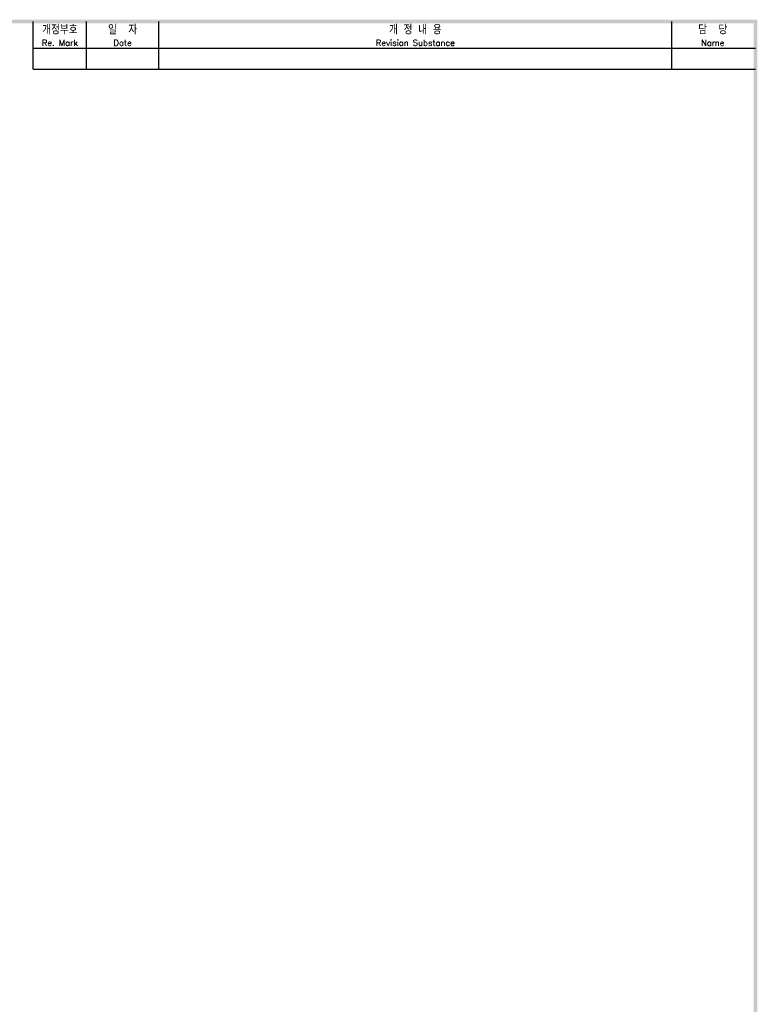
# Model space of a CAD drawing. Extents: x -2068 to 2710, y -907 to 1777.
# Tile 24 of 24: x -177 to 405, y 990 to 1767. Entities that reach past the tile are written whole.
import ezdxf

# ---------------------------------------------------------------- set-up
doc = ezdxf.new("R2010")
doc.units = 0
doc.header["$LTSCALE"] = 3
doc.header["$MEASUREMENT"] = 0
for name, color, linetype in [('di', 3, 'CONTINUOUS'), ('dimtaxt', 3, 'CONTINUOUS'), ('dwg', 7, 'CONTINUOUS'), ('text', 3, 'CONTINUOUS')]:
    doc.layers.add(name, color=color, linetype=linetype)
doc.styles.get("Standard").update_dxf_attribs({"font": 'romans.shx', "height": 4, "bigfont": 'ghs.shx'})

msp = doc.modelspace()

# ---------------------------------------------------------------- linework, layer by layer
at = {"layer": 'dimtaxt'}
for p, q in [((-124.442, 1727.953), (-124.442, 1765.453)), ((-67.442, 1727.953), (-67.442, 1765.453)), ((337.692, 1727.953), (337.692, 1765.453)), ((-166.442, 1744.453), (403.558, 1744.453)), ((-166.442, 1727.953), (403.558, 1727.953))]:
    msp.add_line(p, q, dxfattribs=at)
at = {"layer": 'dwg'}
for points in [[(-2042.942, 1766.953), (-2039.942, 1763.953), (405.058, 1766.953), (402.058, 1763.953)], [(405.058, 1766.953), (402.058, 1763.953), (405.058, 44.953), (402.058, 47.953)]]:
    msp.add_trace(points, dxfattribs=at)
at = {"layer": 'text'}
msp.add_line((-166.442, 1727.953), (-166.442, 1765.453), dxfattribs=at)

# ---------------------------------------------------------------- texts
at = {"layer": 'di', "attachment_point": 5}
for s, insert, char_height, width in [('개정부호\\P{\\H0.72727x;Re. Mark}', (-145.442, 1754.203), 6.6, 42), ('{\\H1.1x;일  자}\\P{\\H0.8x;Date}', (-95.942, 1754.203), 6, 57), ('{\\H1.1x;개 정 내 용\\P\\H0.72727x;Revision Substance}', (135.125, 1754.203), 6, 405.13403), ('담  당\\P{\\H0.72727x;Name}', (369.875, 1754.203), 6.6, 64.36597)]:
    msp.add_mtext(s, dxfattribs=dict(at, insert=insert, char_height=char_height, width=width))

doc.saveas('drawing.dxf')
